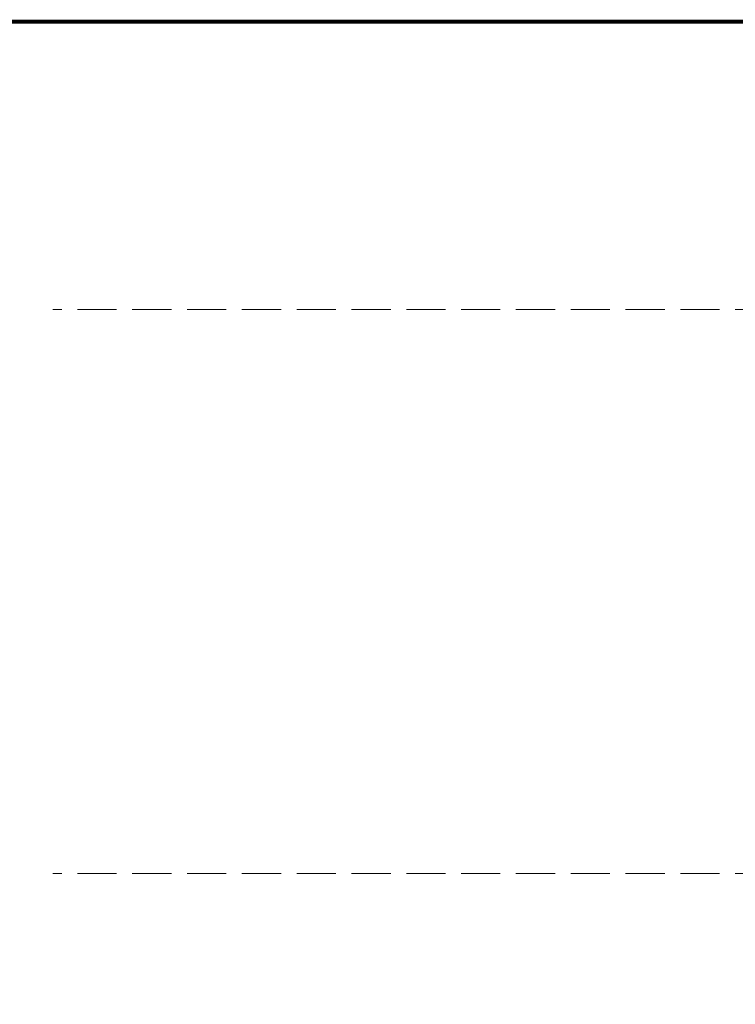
# Model space of a CAD drawing. Extents: x 447288 to 563800, y -194684 to 241749.
# Tile 46 of 91: x 472292 to 476862, y -141807 to -135521. Entities that reach past the tile are written whole.
import ezdxf

# ---------------------------------------------------------------- set-up
doc = ezdxf.new("R2010")
doc.units = 0
doc.header["$LTSCALE"] = 1000
doc.linetypes.add('DASH', pattern=[0.35, 0.25, -0.1])
doc.layers.add('A-ASIS', color=115, linetype='DASH', lineweight=0, plot=False)
doc.layers.add('PUB_TITLE', color=4, linetype='Continuous')

msp = doc.modelspace()

# ---------------------------------------------------------------- linework, layer by layer
at = {"layer": 'A-ASIS'}
for points in [[(479911.474554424, -137371.5644954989), (472504.5430058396, -137371.5644899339)], [(479911.474554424, -140971.5644954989), (472504.5430058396, -140971.5644899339)]]:
    msp.add_lwpolyline(points, dxfattribs=at)
at = {"layer": 'PUB_TITLE', "const_width": 25}
msp.add_lwpolyline([(462998.1543495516, -149883.7049119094), (483148.1543495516, -149883.7049119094), (483148.1543495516, -135533.7049119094), (462998.1543495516, -135533.7049119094)], close=True, dxfattribs=at)

doc.saveas('drawing.dxf')
